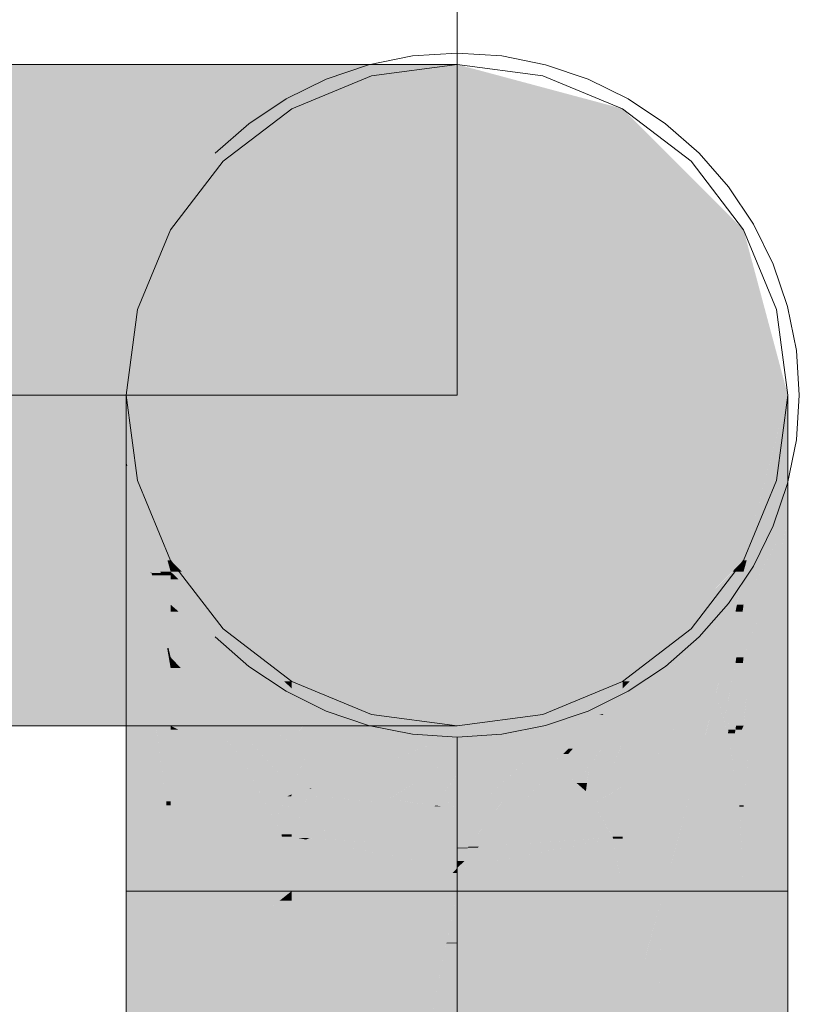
# Model space of a CAD drawing. Extents: x -223 to 557, y -138 to 606.
# Tile 142 of 142: x 35.57 to 36.94, y 136.3 to 138.03. Entities that reach past the tile are written whole.
import ezdxf

# ---------------------------------------------------------------- set-up
doc = ezdxf.new("R2010")
doc.units = 0
doc.layers.get('0').update_dxf_attribs({"lineweight": 35})
doc.layers.add('0-Shading', color=7, linetype='Continuous', lineweight=35)
doc.layers.add('H_Ruecklauf_Beschriftung_OG', color=5, linetype='Continuous', lineweight=18, true_color=0x0000ff)
doc.layers.add('H_Ruecklauf_OG', color=5, linetype='Continuous', lineweight=18, true_color=0x0000ff)

# ---------------------------------------------------------------- blocks, each defined once
blk = doc.blocks.new('Shading-A07ALDT51N', base_point=(35.8339, 66.5226))
at = {"layer": '0-Shading', "color": 174, "true_color": 0x0000a0}
for points in [[(35.4662, 137.8718), (35.7664, 137.8718), (35.4662, 137.9495)], [(35.7664, 137.8718), (35.4662, 137.9495), (35.6913, 137.9495)], [(35.4662, 136.7895), (35.6913, 136.7895), (35.4662, 136.8672)], [(35.6913, 136.7895), (35.4662, 136.8672), (35.7664, 136.8672)], [(35.7561, 136.6569), (35.8263, 136.6569), (35.7561, 136.7247)], [(36.8384, 136.6496), (36.9161, 136.6496), (36.9161, 136.7247)], [(35.7561, 136.4995), (35.8339, 136.4995), (35.7561, 136.6569)], [(35.8339, 136.4995), (35.7561, 136.6569), (35.8263, 136.6569)], [(35.8339, 136.6496), (35.8266, 136.6496), (35.8263, 136.6569)], [(35.8339, 136.4995), (35.8339, 136.6496), (35.8266, 136.6496)], [(36.8384, 136.4995), (36.9161, 136.4995), (36.8384, 136.6496)], [(36.9161, 136.4995), (36.8384, 136.6496), (36.9161, 136.6496)], [(35.7562, 136.3313), (35.8339, 136.4995), (35.7561, 136.4995)], [(35.7562, 136.2537), (35.7561, 136.2537), (35.7561, 136.4995)], [(35.8339, 136.3313), (35.7562, 136.3313), (35.8339, 136.4995)], [(36.9161, 134.8672), (36.8384, 134.8672), (36.9161, 136.4995)], [(36.8384, 134.8672), (36.9161, 136.4995), (36.8384, 136.4995)], [(35.7562, 136.2537), (35.8339, 136.3313), (35.7562, 136.3313)], [(35.8339, 136.2537), (35.7562, 136.2537), (35.8339, 136.3313)]]:
    blk.add_solid(points, dxfattribs=at)
at = {"layer": '0-Shading', "color": 174, "true_color": 0x00009e}
for points in [[(35.7664, 137.8718), (36.0462, 137.8718), (35.6913, 137.9495)], [(36.0462, 137.8718), (35.6913, 137.9495), (35.9011, 137.9495)], [(35.799, 136.8544), (35.7561, 136.8544), (35.7561, 136.9345)], [(36.9161, 136.8193), (36.8544, 136.8193), (36.9161, 136.9345)], [(35.6913, 136.7895), (35.9011, 136.7895), (35.7664, 136.8672)], [(35.8169, 136.7247), (35.7561, 136.7247), (35.799, 136.8544)], [(35.7561, 136.7247), (35.799, 136.8544), (35.7561, 136.8544)], [(35.9011, 136.7895), (35.7664, 136.8672), (36.0462, 136.8672)], [(35.8339, 136.7895), (35.808, 136.7895), (35.799, 136.8544)], [(36.8516, 136.7895), (36.8384, 136.7895), (36.8544, 136.8193)], [(36.9161, 136.7247), (36.8455, 136.7247), (36.9161, 136.8193)], [(36.8455, 136.7247), (36.9161, 136.8193), (36.8544, 136.8193)], [(35.8214, 136.6923), (35.8339, 136.7895), (35.808, 136.7895)], [(35.8339, 136.6923), (35.8214, 136.6923), (35.8339, 136.7895)], [(36.8384, 136.6496), (36.8516, 136.7895), (36.8384, 136.7895)], [(35.8263, 136.6569), (35.8169, 136.7247), (35.7561, 136.7247)], [(36.8384, 136.6496), (36.9161, 136.7247), (36.8455, 136.7247)], [(35.8263, 136.6569), (35.8339, 136.6923), (35.8214, 136.6923)], [(35.8339, 136.6569), (35.8263, 136.6569), (35.8339, 136.6923)], [(35.8339, 136.6496), (35.8339, 136.6569), (35.8263, 136.6569)]]:
    blk.add_solid(points, dxfattribs=at)
at = {"layer": '0-Shading', "color": 174, "true_color": 0x000099}
for points in [[(36.0462, 137.8718), (36.2864, 137.8718), (35.9011, 137.9495)], [(36.2864, 137.8718), (35.9011, 137.9495), (36.0813, 137.9495)], [(35.7754, 137.0592), (35.7561, 137.0592), (35.7561, 137.1147)], [(35.8278, 136.9257), (35.8217, 136.9257), (35.7561, 137.1147)], [(36.9161, 137.0636), (36.8968, 137.0636), (36.9161, 137.1147)], [(36.8774, 136.9517), (36.8544, 136.9517), (36.8968, 137.0636)], [(36.9161, 136.9345), (36.8744, 136.9345), (36.9161, 137.0636)], [(36.8744, 136.9345), (36.9161, 137.0636), (36.8968, 137.0636)], [(35.7823, 136.9345), (35.7561, 136.9345), (35.7561, 137.0592)], [(35.7914, 136.8908), (35.7754, 137.0592), (35.7561, 137.0592)], [(35.8339, 136.8908), (35.7914, 136.8908), (35.7754, 137.0592)], [(36.8503, 136.9096), (36.8384, 136.9096), (36.8544, 136.9517)], [(36.8544, 136.8193), (36.8414, 136.8193), (36.8774, 136.9517)], [(36.8414, 136.8193), (36.8774, 136.9517), (36.8544, 136.9517)], [(35.799, 136.8544), (35.7823, 136.9345), (35.7561, 136.9345)], [(35.8339, 136.8908), (35.8278, 136.9257), (35.8217, 136.9257)], [(35.8339, 136.9096), (35.8306, 136.9096), (35.8278, 136.9257)], [(36.8544, 136.8193), (36.9161, 136.9345), (36.8744, 136.9345)], [(35.8339, 136.8908), (35.8339, 136.9096), (35.8306, 136.9096)], [(36.8384, 136.7895), (36.8503, 136.9096), (36.8384, 136.9096)], [(35.799, 136.8544), (35.8339, 136.8908), (35.7914, 136.8908)], [(35.8339, 136.8544), (35.799, 136.8544), (35.8339, 136.8908)], [(35.8339, 136.7895), (35.8339, 136.8544), (35.799, 136.8544)], [(35.9011, 136.7895), (36.0813, 136.7895), (36.0462, 136.8672)], [(36.0813, 136.7895), (36.0462, 136.8672), (36.2864, 136.8672)], [(36.8384, 136.7895), (36.8544, 136.8193), (36.8414, 136.8193)]]:
    blk.add_solid(points, dxfattribs=at)
at = {"layer": '0-Shading', "color": 174, "true_color": 0x000093}
for points in [[(36.2864, 137.8718), (36.4707, 137.8718), (36.0813, 137.9495)], [(36.4707, 137.8718), (36.0813, 137.9495), (36.2196, 137.9495)], [(35.758, 137.2449), (35.7561, 137.2449), (35.7561, 137.2529)], [(35.8166, 137.0576), (35.8004, 137.0576), (35.7561, 137.2529)], [(36.9161, 137.1475), (36.8835, 137.1475), (36.9161, 137.2529)], [(35.7854, 137.1147), (35.7561, 137.1147), (35.7561, 137.2449)], [(35.7981, 137.0581), (35.758, 137.2449), (35.7561, 137.2449)], [(35.8002, 137.0581), (35.7981, 137.0581), (35.758, 137.2449)], [(36.8384, 137.0018), (36.9161, 137.1475), (36.8835, 137.1475)], [(36.8968, 137.0636), (36.8714, 137.0636), (36.9161, 137.1475)], [(36.9161, 137.1147), (36.9086, 137.1147), (36.9161, 137.1475)], [(35.8278, 136.9257), (35.7854, 137.1147), (35.7561, 137.1147)], [(36.8968, 137.0636), (36.9161, 137.1147), (36.9086, 137.1147)], [(36.8734, 137.0018), (36.8384, 137.0018), (36.8968, 137.0636)], [(36.8384, 137.0018), (36.8968, 137.0636), (36.8714, 137.0636)], [(35.8004, 137.0576), (35.8002, 137.0581), (35.7981, 137.0581)], [(35.8004, 137.0576), (35.7982, 137.0576), (35.7981, 137.0581)], [(35.8278, 136.9257), (35.8004, 137.0576), (35.7982, 137.0576)], [(35.8179, 137.0533), (35.8166, 137.0576), (35.8004, 137.0576)], [(35.8302, 136.9257), (35.8278, 136.9257), (35.8004, 137.0576)], [(35.8179, 137.0533), (35.8013, 137.0533), (35.8004, 137.0576)], [(35.813, 137.0018), (35.8179, 137.0533), (35.8013, 137.0533)], [(35.8339, 137.0018), (35.813, 137.0018), (35.8179, 137.0533)], [(35.8339, 136.9096), (35.8339, 137.0018), (35.813, 137.0018)], [(36.8384, 136.9096), (36.8734, 137.0018), (36.8384, 137.0018)], [(35.8339, 136.9096), (35.8302, 136.9257), (35.8278, 136.9257)], [(36.0813, 136.7895), (36.2196, 136.7895), (36.2864, 136.8672)], [(36.2196, 136.7895), (36.2864, 136.8672), (36.4707, 136.8672)]]:
    blk.add_solid(points, dxfattribs=at)
at = {"layer": '0-Shading', "color": 174, "true_color": 0x00008c}
for points in [[(36.4707, 137.8718), (36.5866, 137.8718), (36.2196, 137.9495)], [(36.5866, 137.8718), (36.2196, 137.9495), (36.3065, 137.9495)], [(35.7803, 137.2529), (35.7561, 137.2529), (35.7561, 137.3398)], [(36.9161, 137.2529), (36.892, 137.2529), (36.9161, 137.3398)], [(35.8159, 137.0597), (35.7803, 137.2529), (35.7561, 137.2529)], [(35.8339, 137.0597), (35.8159, 137.0597), (35.7803, 137.2529)], [(36.8564, 137.0597), (36.8384, 137.0597), (36.9161, 137.2529)], [(36.8384, 137.0597), (36.9161, 137.2529), (36.892, 137.2529)], [(35.8179, 137.0533), (35.8339, 137.0597), (35.8159, 137.0597)], [(35.8339, 137.0533), (35.8179, 137.0533), (35.8339, 137.0597)], [(35.8339, 137.0018), (35.8339, 137.0533), (35.8179, 137.0533)], [(36.8384, 137.0018), (36.8564, 137.0597), (36.8384, 137.0597)], [(36.2196, 136.7895), (36.3065, 136.7895), (36.4707, 136.8672)], [(36.3065, 136.7895), (36.4707, 136.8672), (36.5866, 136.8672)]]:
    blk.add_solid(points, dxfattribs=at)
at = {"layer": '0-Shading', "color": 176, "true_color": 0x000083}
for points in [[(36.5866, 137.8718), (36.6262, 137.8718), (36.3065, 137.9495)], [(36.6262, 137.8718), (36.3065, 137.9495), (36.3275, 137.9495)], [(36.5455, 137.8934), (36.3362, 137.9495), (36.3275, 137.9495)], [(36.5455, 137.8934), (36.5431, 137.8934), (36.3275, 137.9495)], [(36.6262, 137.8718), (36.5455, 137.8934), (36.5431, 137.8934)], [(35.7641, 137.3398), (35.7561, 137.3398), (35.7561, 137.3695)], [(36.9161, 137.3398), (36.9082, 137.3398), (36.9161, 137.3695)], [(35.8284, 137.0795), (35.7641, 137.3398), (35.7561, 137.3398)], [(35.8339, 137.0795), (35.8284, 137.0795), (35.7641, 137.3398)], [(36.8439, 137.0795), (36.8384, 137.0795), (36.9161, 137.3398)], [(36.8384, 137.0795), (36.9161, 137.3398), (36.9082, 137.3398)], [(35.8339, 137.0597), (35.8339, 137.0795), (35.8284, 137.0795)], [(36.8384, 137.0597), (36.8439, 137.0795), (36.8384, 137.0795)], [(36.3065, 136.7895), (36.3362, 136.7895), (36.5866, 136.8672)], [(36.3362, 136.7895), (36.5866, 136.8672), (36.6262, 136.8672)]]:
    blk.add_solid(points, dxfattribs=at)
at = {"layer": '0-Shading', "color": 172, "true_color": 0x0000d9}
for points in [[(35.4662, 137.6595), (35.8213, 137.6595), (35.4662, 137.8718)], [(35.8213, 137.6595), (35.4662, 137.8718), (35.7664, 137.8718)], [(35.4662, 136.8672), (35.7664, 136.8672), (35.4662, 137.0795)], [(35.7664, 136.8672), (35.4662, 137.0795), (35.8213, 137.0795)], [(35.8339, 136.5993), (36.0282, 136.5993), (35.8339, 136.6496)], [(36.732, 136.6221), (36.8325, 136.6221), (36.8313, 136.6478)], [(36.8384, 136.6478), (36.8313, 136.6478), (36.8384, 136.6496)], [(36.8384, 136.4995), (36.8384, 136.6478), (36.8313, 136.6478)], [(36.6262, 136.5947), (36.7245, 136.5947), (36.732, 136.6221)], [(36.6986, 136.4995), (36.8384, 136.4995), (36.732, 136.6221)], [(36.8384, 136.4995), (36.732, 136.6221), (36.8325, 136.6221)], [(35.8339, 136.4995), (36.0462, 136.4995), (35.8339, 136.5993)], [(36.0462, 136.4995), (35.8339, 136.5993), (36.0282, 136.5993)], [(36.0462, 136.5947), (36.029, 136.5947), (36.0282, 136.5993)], [(36.0462, 136.4995), (36.0462, 136.5947), (36.029, 136.5947)], [(36.6262, 136.4995), (36.6986, 136.4995), (36.6262, 136.5947)], [(36.6986, 136.4995), (36.6262, 136.5947), (36.7245, 136.5947)], [(35.8339, 136.3313), (36.0462, 136.4995), (35.8339, 136.4995)], [(36.0462, 136.4826), (36.0249, 136.4826), (36.0462, 136.4995)], [(36.6676, 136.3882), (36.6262, 136.3882), (36.6986, 136.4995)], [(36.6262, 136.3882), (36.6986, 136.4995), (36.6262, 136.4995)], [(36.6853, 136.2388), (36.6262, 136.2388), (36.6986, 136.4995)], [(36.8384, 135.0795), (36.6262, 135.0795), (36.8384, 136.4995)], [(36.6262, 135.0795), (36.8384, 136.4995), (36.6986, 136.4995)], [(35.9329, 136.3578), (35.8673, 136.3578), (36.0462, 136.4826)], [(35.8673, 136.3578), (36.0462, 136.4826), (36.0249, 136.4826)], [(36.0462, 136.3882), (35.9605, 136.3882), (36.0462, 136.4826)], [(36.0462, 136.3313), (35.8339, 136.3313), (36.0462, 136.3882)], [(35.9329, 136.3578), (36.0462, 136.3882), (35.9605, 136.3882)], [(36.6648, 136.3778), (36.6676, 136.3882), (36.6262, 136.3882)], [(36.6648, 136.3778), (36.6262, 136.3778), (36.6262, 136.3882)], [(36.6262, 136.2388), (36.6648, 136.3778), (36.6262, 136.3778)], [(35.8339, 136.3313), (35.9329, 136.3578), (35.8673, 136.3578)], [(36.0462, 135.0795), (35.8339, 135.0795), (36.0462, 136.3313)], [(35.8339, 135.0795), (36.0462, 136.3313), (35.8339, 136.3313)]]:
    blk.add_solid(points, dxfattribs=at)
at = {"layer": '0-Shading', "color": 172, "true_color": 0x0000d3}
for points in [[(35.8213, 137.6595), (36.1523, 137.6595), (35.7664, 137.8718)], [(36.1523, 137.6595), (35.7664, 137.8718), (36.0462, 137.8718)], [(35.7664, 136.8672), (36.0462, 136.8672), (35.8213, 137.0795)], [(36.0462, 136.8672), (35.8213, 137.0795), (36.1523, 137.0795)], [(35.848, 136.7824), (35.8339, 136.7824), (35.8339, 136.7895)], [(36.8384, 136.7404), (36.8169, 136.7404), (36.8384, 136.7895)], [(36.8353, 136.7824), (36.8243, 136.7824), (36.8384, 136.7895)], [(35.8339, 136.6496), (35.848, 136.7824), (35.8339, 136.7824)], [(35.9638, 136.7245), (35.8418, 136.7245), (35.848, 136.7824)], [(36.8148, 136.7536), (36.7666, 136.7536), (36.8113, 136.7759)], [(36.8232, 136.7759), (36.8113, 136.7759), (36.8243, 136.7824)], [(36.8169, 136.7404), (36.8232, 136.7759), (36.8113, 136.7759)], [(36.8169, 136.7404), (36.8353, 136.7824), (36.8243, 136.7824)], [(36.7531, 136.7022), (36.6639, 136.7022), (36.7666, 136.7536)], [(36.8313, 136.6478), (36.7388, 136.6478), (36.8148, 136.7536)], [(36.7388, 136.6478), (36.8148, 136.7536), (36.7666, 136.7536)], [(36.831, 136.6496), (36.8384, 136.7404), (36.8169, 136.7404)], [(36.8384, 136.6496), (36.831, 136.6496), (36.8384, 136.7404)], [(36.0023, 136.6496), (35.8339, 136.6496), (35.9638, 136.7245)], [(35.8339, 136.6496), (35.9638, 136.7245), (35.8418, 136.7245)], [(36.0462, 136.6833), (35.985, 136.6833), (35.9638, 136.7245)], [(36.6573, 136.6833), (36.6262, 136.6833), (36.6639, 136.7022)], [(36.732, 136.6221), (36.6358, 136.6221), (36.7531, 136.7022)], [(36.6358, 136.6221), (36.7531, 136.7022), (36.6639, 136.7022)], [(35.9923, 136.6691), (36.0462, 136.6833), (35.985, 136.6833)], [(36.0462, 136.6691), (35.9923, 136.6691), (36.0462, 136.6833)], [(36.6262, 136.5947), (36.6573, 136.6833), (36.6262, 136.6833)], [(36.0021, 136.65), (36.0462, 136.6691), (35.9923, 136.6691)], [(36.0302, 136.65), (36.0021, 136.65), (36.0376, 136.6654)], [(36.034, 136.6217), (36.0167, 136.6217), (36.0452, 136.6654)], [(36.0167, 136.6217), (36.0452, 136.6654), (36.0376, 136.6654)], [(36.0462, 136.5993), (36.0282, 136.5993), (36.0462, 136.6691)], [(36.0452, 136.6654), (36.0376, 136.6654), (36.0462, 136.6691)], [(36.0282, 136.5993), (36.0023, 136.6496), (35.8339, 136.6496)], [(36.0167, 136.6217), (36.0302, 136.65), (36.0021, 136.65)], [(36.732, 136.6221), (36.8313, 136.6478), (36.7388, 136.6478)], [(36.8313, 136.6478), (36.8384, 136.6496), (36.831, 136.6496)], [(36.0282, 136.5993), (36.034, 136.6217), (36.0167, 136.6217)], [(36.6262, 136.5947), (36.732, 136.6221), (36.6358, 136.6221)], [(36.0462, 136.5947), (36.0462, 136.5993), (36.0282, 136.5993)]]:
    blk.add_solid(points, dxfattribs=at)
at = {"layer": '0-Shading', "color": 172, "true_color": 0x0000c7}
for points in [[(36.1523, 137.6595), (36.4365, 137.6595), (36.0462, 137.8718)], [(36.4365, 137.6595), (36.0462, 137.8718), (36.2864, 137.8718)], [(36.0462, 136.8672), (36.2864, 136.8672), (36.1523, 137.0795)], [(36.2864, 136.8672), (36.1523, 137.0795), (36.4365, 137.0795)], [(35.8515, 136.8908), (35.8339, 136.8908), (35.8339, 136.9096)], [(35.9036, 136.8603), (35.8801, 136.8603), (35.8339, 136.9096)], [(36.8373, 136.8996), (36.8243, 136.8996), (36.8384, 136.9096)], [(36.8384, 136.8142), (36.8279, 136.8142), (36.8384, 136.9096)], [(35.913, 136.7895), (35.8339, 136.7895), (35.8339, 136.8908)], [(35.8554, 136.8632), (35.8515, 136.8908), (35.8339, 136.8908)], [(35.8774, 136.8632), (35.8554, 136.8632), (35.8515, 136.8908)], [(36.8208, 136.8817), (36.7989, 136.8817), (36.8243, 136.8996)], [(36.8315, 136.8466), (36.814, 136.8466), (36.8373, 136.8996)], [(36.814, 136.8466), (36.8373, 136.8996), (36.8243, 136.8996)], [(36.7927, 136.8571), (36.7642, 136.8571), (36.7989, 136.8817)], [(36.814, 136.8466), (36.7901, 136.8466), (36.7989, 136.8817)], [(36.814, 136.8466), (36.8208, 136.8817), (36.7989, 136.8817)], [(35.8801, 136.8603), (35.8774, 136.8632), (35.8554, 136.8632)], [(35.8801, 136.8603), (35.8576, 136.8603), (35.8554, 136.8632)], [(35.9274, 136.7711), (35.8801, 136.8603), (35.8576, 136.8603)], [(35.9081, 136.8571), (35.9036, 136.8603), (35.8801, 136.8603)], [(35.9638, 136.7711), (35.9274, 136.7711), (35.8801, 136.8603)], [(35.9081, 136.8571), (35.8831, 136.8571), (35.8801, 136.8603)], [(35.9496, 136.7862), (35.9081, 136.8571), (35.8831, 136.8571)], [(36.0084, 136.7862), (35.9496, 136.7862), (35.9081, 136.8571)], [(36.7183, 136.7862), (36.6639, 136.7862), (36.7642, 136.8571)], [(36.7666, 136.7536), (36.6972, 136.7536), (36.7927, 136.8571)], [(36.6972, 136.7536), (36.7927, 136.8571), (36.7642, 136.8571)], [(36.8113, 136.7759), (36.7723, 136.7759), (36.7898, 136.8455)], [(36.8137, 136.8455), (36.7898, 136.8455), (36.814, 136.8466)], [(36.7898, 136.8455), (36.814, 136.8466), (36.7901, 136.8466)], [(36.8045, 136.7981), (36.8137, 136.8455), (36.7898, 136.8455)], [(36.8122, 136.7981), (36.8045, 136.7981), (36.814, 136.8466)], [(36.8279, 136.8142), (36.8128, 136.8142), (36.814, 136.8466)], [(36.8279, 136.8142), (36.8315, 136.8466), (36.814, 136.8466)], [(36.8243, 136.7824), (36.8116, 136.7824), (36.8279, 136.8142)], [(36.8116, 136.7824), (36.8279, 136.8142), (36.8128, 136.8142)], [(36.8384, 136.7895), (36.8251, 136.7895), (36.8279, 136.8142)], [(36.8384, 136.7895), (36.8384, 136.8142), (36.8279, 136.8142)], [(35.9638, 136.7245), (35.913, 136.7895), (35.8339, 136.7895)], [(35.9638, 136.7711), (36.0084, 136.7862), (35.9496, 136.7862)], [(36.0297, 136.7711), (35.9638, 136.7711), (36.0084, 136.7862)], [(36.6541, 136.7595), (36.6262, 136.7595), (36.6639, 136.7862)], [(36.6639, 136.7022), (36.6331, 136.7022), (36.7183, 136.7862)], [(36.6331, 136.7022), (36.7183, 136.7862), (36.6639, 136.7862)], [(36.8113, 136.7759), (36.8122, 136.7981), (36.8045, 136.7981)], [(36.8243, 136.7824), (36.8384, 136.7895), (36.8251, 136.7895)], [(35.935, 136.7614), (35.9638, 136.7711), (35.9274, 136.7711)], [(35.9729, 136.7614), (35.935, 136.7614), (35.9638, 136.7711)], [(35.9747, 136.7595), (36.0297, 136.7711), (35.9638, 136.7711)], [(36.0462, 136.7595), (35.9747, 136.7595), (36.0297, 136.7711)], [(36.7666, 136.7536), (36.8113, 136.7759), (36.7723, 136.7759)], [(36.8113, 136.7759), (36.8243, 136.7824), (36.8116, 136.7824)], [(35.9638, 136.7245), (35.9729, 136.7614), (35.935, 136.7614)], [(36.0075, 136.7245), (35.9638, 136.7245), (35.9729, 136.7614)], [(36.0462, 136.6833), (36.0462, 136.7595), (35.9747, 136.7595)], [(36.6262, 136.6833), (36.6541, 136.7595), (36.6262, 136.7595)], [(36.6639, 136.7022), (36.7666, 136.7536), (36.6972, 136.7536)], [(36.0462, 136.6833), (36.0075, 136.7245), (35.9638, 136.7245)], [(36.6262, 136.6833), (36.6639, 136.7022), (36.6331, 136.7022)]]:
    blk.add_solid(points, dxfattribs=at)
at = {"layer": '0-Shading', "color": 172, "true_color": 0x0000b6}
for points in [[(36.4365, 137.6595), (36.6546, 137.6595), (36.2864, 137.8718)], [(36.6546, 137.6595), (36.2864, 137.8718), (36.4707, 137.8718)], [(36.2864, 136.8672), (36.4707, 136.8672), (36.4365, 137.0795)], [(36.4707, 136.8672), (36.4365, 137.0795), (36.6546, 137.0795)], [(35.848, 136.9896), (35.8339, 136.9896), (35.8339, 137.0018)], [(36.8368, 136.9896), (36.8243, 136.9896), (36.8384, 137.0018)], [(36.8384, 136.9096), (36.8257, 136.9096), (36.8384, 137.0018)], [(35.9403, 136.9096), (35.8339, 136.9096), (35.848, 136.9896)], [(35.8339, 136.9096), (35.848, 136.9896), (35.8339, 136.9896)], [(36.7642, 136.8571), (36.6714, 136.8571), (36.8243, 136.9896)], [(36.804, 136.9034), (36.7852, 136.9034), (36.8243, 136.9896)], [(36.8243, 136.8996), (36.8031, 136.8996), (36.8368, 136.9896)], [(36.8031, 136.8996), (36.8368, 136.9896), (36.8243, 136.9896)], [(35.9081, 136.8571), (35.9403, 136.9096), (35.8339, 136.9096)], [(36.0009, 136.8571), (35.9081, 136.8571), (35.9403, 136.9096)], [(36.8243, 136.8996), (36.8384, 136.9096), (36.8257, 136.9096)], [(36.7642, 136.8571), (36.804, 136.9034), (36.7852, 136.9034)], [(36.7989, 136.8817), (36.7853, 136.8817), (36.804, 136.9034)], [(36.7989, 136.8817), (36.8243, 136.8996), (36.8031, 136.8996)], [(36.7642, 136.8571), (36.7989, 136.8817), (36.7853, 136.8817)], [(36.0084, 136.8506), (36.0009, 136.8571), (35.9081, 136.8571)], [(36.0084, 136.8506), (35.9173, 136.8506), (35.9081, 136.8571)], [(36.7088, 136.8179), (36.6262, 136.8179), (36.7642, 136.8571)], [(36.6262, 136.8179), (36.7642, 136.8571), (36.6714, 136.8571)], [(35.9635, 136.8179), (36.0084, 136.8506), (35.9173, 136.8506)], [(36.0462, 136.8179), (35.9635, 136.8179), (36.0084, 136.8506)], [(36.0084, 136.7862), (36.0462, 136.8179), (35.9635, 136.8179)], [(36.0462, 136.7862), (36.0084, 136.7862), (36.0462, 136.8179)], [(36.6262, 136.7595), (36.7088, 136.8179), (36.6262, 136.8179)], [(36.0462, 136.7595), (36.0462, 136.7862), (36.0084, 136.7862)]]:
    blk.add_solid(points, dxfattribs=at)
at = {"layer": '0-Shading', "color": 174, "true_color": 0x0000a2}
for points in [[(36.6546, 137.6595), (36.7917, 137.6595), (36.4707, 137.8718)], [(36.7917, 137.6595), (36.4707, 137.8718), (36.5866, 137.8718)], [(36.4707, 136.8672), (36.5866, 136.8672), (36.6546, 137.0795)], [(36.5866, 136.8672), (36.6546, 137.0795), (36.7917, 137.0795)], [(35.848, 137.0461), (35.8339, 137.0461), (35.8339, 137.0597)], [(35.8339, 137.0018), (35.848, 137.0461), (35.8339, 137.0461)], [(35.8734, 137.0215), (35.8402, 137.0215), (35.848, 137.0461)], [(36.8243, 136.9896), (36.7658, 136.9896), (36.8384, 137.0597)], [(36.8384, 137.0018), (36.8268, 137.0018), (36.8384, 137.0597)], [(35.8577, 137.0018), (35.8339, 137.0018), (35.8734, 137.0215)], [(35.8339, 137.0018), (35.8734, 137.0215), (35.8402, 137.0215)], [(35.9065, 136.9896), (35.848, 136.9896), (35.8734, 137.0215)], [(35.848, 136.9896), (35.8577, 137.0018), (35.8339, 137.0018)], [(36.8243, 136.9896), (36.8384, 137.0018), (36.8268, 137.0018)], [(36.0037, 136.8547), (35.9065, 136.9896), (35.848, 136.9896)], [(36.0462, 136.8547), (36.0037, 136.8547), (35.9065, 136.9896)], [(36.6686, 136.8547), (36.6262, 136.8547), (36.8243, 136.9896)], [(36.6262, 136.8547), (36.8243, 136.9896), (36.7658, 136.9896)], [(36.0084, 136.8506), (36.0462, 136.8547), (36.0037, 136.8547)], [(36.0462, 136.8506), (36.0084, 136.8506), (36.0462, 136.8547)], [(36.6262, 136.8179), (36.6686, 136.8547), (36.6262, 136.8547)], [(36.0462, 136.8179), (36.0462, 136.8506), (36.0084, 136.8506)]]:
    blk.add_solid(points, dxfattribs=at)
at = {"layer": '0-Shading', "color": 176, "true_color": 0x00008b}
for points in [[(36.7917, 137.6595), (36.8384, 137.6595), (36.5866, 137.8718)], [(36.8384, 137.6595), (36.5866, 137.8718), (36.6262, 137.8718)], [(35.8536, 137.0597), (35.8339, 137.0597), (35.8339, 137.0795)], [(36.5866, 136.8672), (36.6262, 136.8672), (36.7917, 137.0795)], [(36.6262, 136.8672), (36.7917, 137.0795), (36.8384, 137.0795)], [(36.8384, 137.0597), (36.8187, 137.0597), (36.8384, 137.0795)], [(35.8734, 137.0215), (35.8536, 137.0597), (35.8339, 137.0597)], [(35.8918, 137.0215), (35.8734, 137.0215), (35.8536, 137.0597)], [(36.6391, 136.8672), (36.6262, 136.8672), (36.8384, 137.0597)], [(36.6262, 136.8672), (36.8384, 137.0597), (36.8187, 137.0597)], [(35.9057, 137.0077), (35.8877, 137.0077), (35.8734, 137.0215)], [(35.9057, 137.0077), (35.8918, 137.0215), (35.8734, 137.0215)], [(36.0332, 136.8672), (35.9057, 137.0077), (35.8877, 137.0077)], [(36.0462, 136.8672), (36.0332, 136.8672), (35.9057, 137.0077)], [(36.0462, 136.8547), (36.0462, 136.8672), (36.0332, 136.8672)], [(36.6262, 136.8547), (36.6391, 136.8672), (36.6262, 136.8672)]]:
    blk.add_solid(points, dxfattribs=at)
at = {"layer": '0-Shading', "color": 5, "true_color": 0x0000f9}
for points in [[(35.4662, 137.3695), (35.8414, 137.3695), (35.4662, 137.6595)], [(35.8414, 137.3695), (35.4662, 137.6595), (35.8213, 137.6595)], [(35.4662, 137.0795), (35.8213, 137.0795), (35.4662, 137.3695)], [(35.8213, 137.0795), (35.4662, 137.3695), (35.8414, 137.3695)], [(36.0773, 136.5925), (36.0576, 136.5925), (36.0462, 136.5947)], [(36.0712, 136.5899), (36.0462, 136.5899), (36.0462, 136.5947)], [(36.62, 136.5935), (36.6092, 136.5935), (36.6262, 136.5947)], [(36.6262, 136.5915), (36.6096, 136.5915), (36.6262, 136.5947)], [(36.0462, 136.5794), (36.0712, 136.5899), (36.0462, 136.5899)], [(36.1269, 136.5794), (36.0462, 136.5794), (36.0712, 136.5899)], [(36.3362, 136.5397), (36.0462, 136.5397), (36.1269, 136.5794)], [(36.0462, 136.5397), (36.1269, 136.5794), (36.0462, 136.5794)], [(36.0712, 136.5899), (36.0773, 136.5925), (36.0576, 136.5925)], [(36.1145, 136.5899), (36.0712, 136.5899), (36.0773, 136.5925)], [(36.1523, 136.5746), (36.1145, 136.5899), (36.0712, 136.5899)], [(36.3362, 136.5746), (36.1523, 136.5746), (36.1145, 136.5899)], [(36.3362, 136.5397), (36.6189, 136.5397), (36.6096, 136.5915)], [(36.3362, 136.5397), (36.534, 136.5772), (36.3743, 136.5772)], [(36.373, 136.5759), (36.3549, 136.5759), (36.3743, 136.5772)], [(36.534, 136.5772), (36.3743, 136.5772), (36.6096, 136.5915)], [(36.3743, 136.5772), (36.6096, 136.5915), (36.5809, 136.5915)], [(36.6096, 136.5915), (36.5809, 136.5915), (36.6092, 136.5935)], [(36.6096, 136.5915), (36.62, 136.5935), (36.6092, 136.5935)], [(36.6262, 136.4995), (36.6262, 136.5915), (36.6096, 136.5915)], [(36.3362, 136.5397), (36.3362, 136.5746), (36.1523, 136.5746)], [(36.3546, 136.5746), (36.3362, 136.5746), (36.3549, 136.5759)], [(36.3492, 136.5525), (36.3362, 136.5525), (36.3546, 136.5746)], [(36.3362, 136.5525), (36.3546, 136.5746), (36.3362, 136.5746)], [(36.3492, 136.5525), (36.373, 136.5759), (36.3549, 136.5759)], [(36.3362, 136.5397), (36.3492, 136.5525), (36.3362, 136.5525)], [(36.0462, 136.4995), (36.298, 136.4995), (36.3362, 136.5397)], [(36.0462, 136.4995), (36.3362, 136.5397), (36.0462, 136.5397)], [(36.298, 136.4995), (36.3362, 136.4995), (36.3283, 136.5314)], [(36.3362, 136.5314), (36.3283, 136.5314), (36.3362, 136.5397)], [(36.3362, 136.4995), (36.3362, 136.5314), (36.3283, 136.5314)], [(36.3362, 136.4995), (36.6262, 136.4995), (36.3362, 136.5397)], [(36.6262, 136.4995), (36.3362, 136.5397), (36.6189, 136.5397)]]:
    blk.add_solid(points, dxfattribs=at)
at = {"layer": '0-Shading', "color": 5, "true_color": 0x0000f1}
for points in [[(35.8414, 137.3695), (36.1912, 137.3695), (35.8213, 137.6595)], [(36.1912, 137.3695), (35.8213, 137.6595), (36.1523, 137.6595)], [(35.8213, 137.0795), (36.1523, 137.0795), (35.8414, 137.3695)], [(36.1523, 137.0795), (35.8414, 137.3695), (36.1912, 137.3695)], [(36.0773, 136.6792), (36.0462, 136.6792), (36.0462, 136.6833)], [(36.6262, 136.6522), (36.5751, 136.6522), (36.6262, 136.6833)], [(36.6188, 136.6789), (36.5928, 136.6789), (36.6262, 136.6833)], [(36.0462, 136.6691), (36.0773, 136.6792), (36.0462, 136.6792)], [(36.0757, 136.6691), (36.0462, 136.6691), (36.0795, 136.6789)], [(36.0462, 136.6691), (36.0795, 136.6789), (36.0764, 136.6789)], [(36.0747, 136.6667), (36.0462, 136.6667), (36.0462, 136.6691)], [(36.0747, 136.6667), (36.0757, 136.6691), (36.0462, 136.6691)], [(36.0462, 136.5947), (36.0747, 136.6667), (36.0462, 136.6667)], [(36.2058, 136.6555), (36.0703, 136.6555), (36.0747, 136.6667)], [(36.1707, 136.6667), (36.0747, 136.6667), (36.0795, 136.6789)], [(36.1464, 136.6606), (36.1707, 136.6667), (36.0747, 136.6667)], [(36.0795, 136.6789), (36.0764, 136.6789), (36.0773, 136.6792)], [(36.216, 136.6606), (36.1464, 136.6606), (36.1707, 136.6667)], [(36.5702, 136.6606), (36.4563, 136.6606), (36.562, 136.6747)], [(36.59, 136.6747), (36.562, 136.6747), (36.5928, 136.6789)], [(36.5751, 136.6522), (36.59, 136.6747), (36.562, 136.6747)], [(36.5751, 136.6522), (36.6188, 136.6789), (36.5928, 136.6789)], [(36.0817, 136.5947), (36.0462, 136.5947), (36.2058, 136.6555)], [(36.0462, 136.5947), (36.2058, 136.6555), (36.0703, 136.6555)], [(36.2278, 136.5925), (36.0773, 136.5925), (36.2959, 136.6479)], [(36.0773, 136.5925), (36.2959, 136.6479), (36.1902, 136.6479)], [(36.2058, 136.6555), (36.216, 136.6606), (36.1464, 136.6606)], [(36.2959, 136.6479), (36.1902, 136.6479), (36.2058, 136.6555)], [(36.2536, 136.6555), (36.2058, 136.6555), (36.216, 136.6606)], [(36.2757, 136.6496), (36.2536, 136.6555), (36.2058, 136.6555)], [(36.298, 136.6496), (36.2757, 136.6496), (36.2536, 136.6555)], [(36.2959, 136.6479), (36.298, 136.6496), (36.2757, 136.6496)], [(36.3362, 136.6445), (36.2917, 136.6445), (36.2959, 136.6479)], [(36.3107, 136.6479), (36.2959, 136.6479), (36.298, 136.6496)], [(36.3362, 136.6445), (36.3107, 136.6479), (36.2959, 136.6479)], [(36.3717, 136.6445), (36.3362, 136.6445), (36.3743, 136.6496)], [(36.3549, 136.5759), (36.3368, 136.5759), (36.4099, 136.6496)], [(36.3368, 136.5759), (36.4099, 136.6496), (36.3743, 136.6496)], [(36.3743, 136.5772), (36.3559, 136.5772), (36.4507, 136.6549)], [(36.3559, 136.5772), (36.4507, 136.6549), (36.4139, 136.6549)], [(36.4099, 136.6496), (36.3743, 136.6496), (36.4139, 136.6549)], [(36.6092, 136.5935), (36.3903, 136.5935), (36.5702, 136.6606)], [(36.3903, 136.5935), (36.5702, 136.6606), (36.4563, 136.6606)], [(36.4507, 136.6549), (36.4139, 136.6549), (36.4563, 136.6606)], [(36.6086, 136.5947), (36.6262, 136.6522), (36.5751, 136.6522)], [(36.6262, 136.5947), (36.6086, 136.5947), (36.6262, 136.6522)], [(36.3362, 136.5829), (36.216, 136.5829), (36.3362, 136.6445)], [(36.216, 136.5829), (36.3362, 136.6445), (36.2917, 136.6445)], [(36.3362, 136.5746), (36.3717, 136.6445), (36.3362, 136.6445)], [(36.0773, 136.5925), (36.0817, 136.5947), (36.0462, 136.5947)], [(36.6092, 136.5935), (36.6262, 136.5947), (36.6086, 136.5947)], [(36.216, 136.5829), (36.2278, 136.5925), (36.0773, 136.5925)], [(36.3362, 136.5746), (36.3362, 136.5829), (36.216, 136.5829)], [(36.3549, 136.5759), (36.3743, 136.5772), (36.3559, 136.5772)], [(36.3743, 136.5772), (36.6092, 136.5935), (36.3903, 136.5935)], [(36.3362, 136.5746), (36.3549, 136.5759), (36.3368, 136.5759)]]:
    blk.add_solid(points, dxfattribs=at)
at = {"layer": '0-Shading', "color": 172, "true_color": 0x0000e1}
for points in [[(36.1912, 137.3695), (36.4915, 137.3695), (36.1523, 137.6595)], [(36.4915, 137.3695), (36.1523, 137.6595), (36.4365, 137.6595)], [(36.1523, 137.0795), (36.4365, 137.0795), (36.1912, 137.3695)], [(36.4365, 137.0795), (36.1912, 137.3695), (36.4915, 137.3695)], [(36.0795, 136.7532), (36.0462, 136.7532), (36.0462, 136.7595)], [(36.0462, 136.6833), (36.0795, 136.7532), (36.0462, 136.7532)], [(36.216, 136.7273), (36.0672, 136.7273), (36.0795, 136.7532)], [(36.5844, 136.7418), (36.5326, 136.7418), (36.5928, 136.7532)], [(36.6096, 136.7195), (36.5682, 136.7195), (36.6235, 136.7532)], [(36.5682, 136.7195), (36.6235, 136.7532), (36.5928, 136.7532)], [(36.6235, 136.7532), (36.5928, 136.7532), (36.6262, 136.7595)], [(36.6262, 136.699), (36.6011, 136.699), (36.6262, 136.7595)], [(36.4563, 136.6606), (36.4211, 136.6606), (36.5307, 136.7397)], [(36.4211, 136.6606), (36.5307, 136.7397), (36.5218, 136.7397)], [(36.506, 136.7273), (36.4563, 136.7273), (36.5218, 136.7397)], [(36.5682, 136.7195), (36.5117, 136.7195), (36.5326, 136.7418)], [(36.5307, 136.7397), (36.5218, 136.7397), (36.5326, 136.7418)], [(36.5682, 136.7195), (36.5844, 136.7418), (36.5326, 136.7418)], [(36.0894, 136.6833), (36.0462, 136.6833), (36.216, 136.7273)], [(36.0462, 136.6833), (36.216, 136.7273), (36.0672, 136.7273)], [(36.2668, 136.6923), (36.1152, 136.6923), (36.216, 136.7273)], [(36.298, 136.7118), (36.2385, 136.7118), (36.216, 136.7273)], [(36.4399, 136.7118), (36.3743, 136.7118), (36.4563, 136.7273)], [(36.4139, 136.6549), (36.3799, 136.6549), (36.506, 136.7273)], [(36.3799, 136.6549), (36.506, 136.7273), (36.4563, 136.7273)], [(36.562, 136.6747), (36.4696, 136.6747), (36.5111, 136.7189)], [(36.5677, 136.7189), (36.5111, 136.7189), (36.5682, 136.7195)], [(36.5111, 136.7189), (36.5682, 136.7195), (36.5117, 136.7195)], [(36.5458, 136.6888), (36.5677, 136.7189), (36.5111, 136.7189)], [(36.5639, 136.6888), (36.5458, 136.6888), (36.5682, 136.7195)], [(36.6011, 136.699), (36.5654, 136.699), (36.5682, 136.7195)], [(36.6011, 136.699), (36.6096, 136.7195), (36.5682, 136.7195)], [(36.2668, 136.6923), (36.298, 136.7118), (36.2385, 136.7118)], [(36.3276, 136.6923), (36.2668, 136.6923), (36.3362, 136.7045)], [(36.2668, 136.6923), (36.3362, 136.7045), (36.2864, 136.7045)], [(36.3362, 136.7045), (36.2864, 136.7045), (36.298, 136.7118)], [(36.3362, 136.6639), (36.3079, 136.6639), (36.3362, 136.7045)], [(36.3702, 136.7045), (36.3362, 136.7045), (36.3743, 136.7118)], [(36.3362, 136.6445), (36.3702, 136.7045), (36.3362, 136.7045)], [(36.3743, 136.6496), (36.3391, 136.6496), (36.4399, 136.7118)], [(36.3391, 136.6496), (36.4399, 136.7118), (36.3743, 136.7118)], [(36.5928, 136.6789), (36.5626, 136.6789), (36.6011, 136.699)], [(36.5626, 136.6789), (36.6011, 136.699), (36.5654, 136.699)], [(36.6262, 136.6833), (36.5946, 136.6833), (36.6011, 136.699)], [(36.6262, 136.6833), (36.6262, 136.699), (36.6011, 136.699)], [(36.0773, 136.6792), (36.0894, 136.6833), (36.0462, 136.6833)], [(36.0798, 136.6792), (36.0773, 136.6792), (36.0811, 136.6805)], [(36.2453, 136.6789), (36.0795, 136.6789), (36.2668, 136.6923)], [(36.0795, 136.6789), (36.1019, 136.6805), (36.0811, 136.6805)], [(36.1019, 136.6805), (36.0811, 136.6805), (36.2668, 136.6923)], [(36.0811, 136.6805), (36.2668, 136.6923), (36.1152, 136.6923)], [(36.3079, 136.6639), (36.2214, 136.6639), (36.2668, 136.6923)], [(36.3079, 136.6639), (36.3276, 136.6923), (36.2668, 136.6923)], [(36.562, 136.6747), (36.5639, 136.6888), (36.5458, 136.6888)], [(36.5928, 136.6789), (36.6262, 136.6833), (36.5946, 136.6833)], [(36.0795, 136.6789), (36.0798, 136.6792), (36.0773, 136.6792)], [(36.216, 136.6606), (36.2453, 136.6789), (36.0795, 136.6789)], [(36.3056, 136.6606), (36.216, 136.6606), (36.3079, 136.6639)], [(36.216, 136.6606), (36.3079, 136.6639), (36.2214, 136.6639)], [(36.3287, 136.6496), (36.298, 136.6496), (36.3079, 136.6639)], [(36.3362, 136.6445), (36.3362, 136.6639), (36.3079, 136.6639)], [(36.4563, 136.6606), (36.562, 136.6747), (36.4696, 136.6747)], [(36.562, 136.6747), (36.5928, 136.6789), (36.5626, 136.6789)], [(36.298, 136.6496), (36.3056, 136.6606), (36.216, 136.6606)], [(36.3362, 136.6445), (36.3287, 136.6496), (36.298, 136.6496)], [(36.3362, 136.6445), (36.3743, 136.6496), (36.3391, 136.6496)], [(36.3743, 136.6496), (36.4139, 136.6549), (36.3799, 136.6549)], [(36.4139, 136.6549), (36.4563, 136.6606), (36.4211, 136.6606)]]:
    blk.add_solid(points, dxfattribs=at)
at = {"layer": '0-Shading', "color": 172, "true_color": 0x0000ca}
for points in [[(36.4915, 137.3695), (36.7219, 137.3695), (36.4365, 137.6595)], [(36.7219, 137.3695), (36.4365, 137.6595), (36.6546, 137.6595)], [(36.4365, 137.0795), (36.6546, 137.0795), (36.4915, 137.3695)], [(36.6546, 137.0795), (36.4915, 137.3695), (36.7219, 137.3695)], [(36.0795, 136.8102), (36.0462, 136.8102), (36.0462, 136.8179)], [(36.0462, 136.7595), (36.0795, 136.8102), (36.0462, 136.8102)], [(36.1397, 136.7962), (36.0704, 136.7962), (36.0795, 136.8102)], [(36.4494, 136.7506), (36.3362, 136.7506), (36.5907, 136.8081)], [(36.3362, 136.7506), (36.5907, 136.8081), (36.5838, 136.8081)], [(36.4563, 136.7273), (36.3921, 136.7273), (36.5907, 136.8081)], [(36.5218, 136.7397), (36.4769, 136.7397), (36.5907, 136.8081)], [(36.539, 136.749), (36.5312, 136.749), (36.5928, 136.8102)], [(36.5928, 136.7532), (36.5426, 136.7532), (36.6222, 136.8102)], [(36.5426, 136.7532), (36.6222, 136.8102), (36.5928, 136.8102)], [(36.5907, 136.8081), (36.5838, 136.8081), (36.5928, 136.8102)], [(36.6222, 136.8102), (36.5928, 136.8102), (36.6262, 136.8179)], [(36.6262, 136.7595), (36.596, 136.7595), (36.6262, 136.8179)], [(36.0884, 136.7595), (36.0462, 136.7595), (36.1397, 136.7962)], [(36.0462, 136.7595), (36.1397, 136.7962), (36.0704, 136.7962)], [(36.298, 136.7595), (36.0884, 136.7595), (36.1397, 136.7962)], [(36.0795, 136.7532), (36.0884, 136.7595), (36.0462, 136.7595)], [(36.2819, 136.7532), (36.0795, 136.7532), (36.298, 136.7595)], [(36.0795, 136.7532), (36.298, 136.7595), (36.0884, 136.7595)], [(36.216, 136.7273), (36.2819, 136.7532), (36.0795, 136.7532)], [(36.3132, 136.7273), (36.216, 136.7273), (36.3362, 136.7506)], [(36.216, 136.7273), (36.3362, 136.7506), (36.2754, 136.7506)], [(36.3362, 136.7506), (36.2754, 136.7506), (36.298, 136.7595)], [(36.3362, 136.7118), (36.298, 136.7118), (36.3362, 136.7506)], [(36.3362, 136.7045), (36.4494, 136.7506), (36.3362, 136.7506)], [(36.5326, 136.7418), (36.5928, 136.7532), (36.5426, 136.7532)], [(36.5928, 136.7532), (36.6262, 136.7595), (36.596, 136.7595)], [(36.4563, 136.7273), (36.5218, 136.7397), (36.4769, 136.7397)], [(36.5218, 136.7397), (36.539, 136.749), (36.5312, 136.749)], [(36.5218, 136.7397), (36.5326, 136.7418), (36.5256, 136.7418)], [(36.5326, 136.7418), (36.5256, 136.7418), (36.539, 136.749)], [(36.298, 136.7118), (36.3132, 136.7273), (36.216, 136.7273)], [(36.3362, 136.7045), (36.4563, 136.7273), (36.3921, 136.7273)], [(36.3362, 136.7045), (36.3362, 136.7118), (36.298, 136.7118)]]:
    blk.add_solid(points, dxfattribs=at)
at = {"layer": '0-Shading', "color": 174, "true_color": 0x0000ae}
for points in [[(36.7219, 137.3695), (36.8667, 137.3695), (36.6546, 137.6595)], [(36.8667, 137.3695), (36.6546, 137.6595), (36.7917, 137.6595)], [(36.6546, 137.0795), (36.7917, 137.0795), (36.7219, 137.3695)], [(36.7917, 137.0795), (36.7219, 137.3695), (36.8667, 137.3695)], [(36.1881, 136.8179), (36.0462, 136.8179), (36.0462, 136.8547)], [(36.5928, 136.8102), (36.4543, 136.8102), (36.6262, 136.8547)], [(36.6262, 136.8179), (36.5986, 136.8179), (36.6262, 136.8547)], [(36.0773, 136.8107), (36.1881, 136.8179), (36.0462, 136.8179)], [(36.216, 136.8107), (36.0773, 136.8107), (36.1881, 136.8179)], [(36.1397, 136.7962), (36.216, 136.8107), (36.0773, 136.8107)], [(36.2719, 136.7962), (36.1397, 136.7962), (36.216, 136.8107)], [(36.461, 136.7796), (36.3362, 136.7796), (36.5928, 136.8102)], [(36.3362, 136.7796), (36.5928, 136.8102), (36.4543, 136.8102)], [(36.5928, 136.8102), (36.6262, 136.8179), (36.5986, 136.8179)], [(36.2113, 136.7796), (36.2719, 136.7962), (36.1397, 136.7962)], [(36.3362, 136.7796), (36.2113, 136.7796), (36.2719, 136.7962)], [(36.298, 136.7595), (36.3362, 136.7796), (36.2113, 136.7796)], [(36.3362, 136.7595), (36.298, 136.7595), (36.3362, 136.7796)], [(36.3362, 136.7506), (36.461, 136.7796), (36.3362, 136.7796)], [(36.3362, 136.7506), (36.3362, 136.7595), (36.298, 136.7595)]]:
    blk.add_solid(points, dxfattribs=at)
at = {"layer": '0-Shading', "color": 174, "true_color": 0x00008f}
for points in [[(36.8667, 137.3695), (36.9161, 137.3695), (36.7917, 137.6595)], [(36.9161, 137.3695), (36.7917, 137.6595), (36.8384, 137.6595)], [(36.7917, 137.0795), (36.8384, 137.0795), (36.8667, 137.3695)], [(36.8384, 137.0795), (36.8667, 137.3695), (36.9161, 137.3695)], [(36.093, 136.8547), (36.0462, 136.8547), (36.0462, 136.8672)], [(36.2979, 136.7895), (36.093, 136.8547), (36.0462, 136.8547)], [(36.3362, 136.7895), (36.2979, 136.7895), (36.093, 136.8547)], [(36.3744, 136.7895), (36.3362, 136.7895), (36.6262, 136.8547)], [(36.3362, 136.7895), (36.6262, 136.8547), (36.5793, 136.8547)], [(36.6262, 136.8547), (36.5793, 136.8547), (36.6262, 136.8672)], [(36.3362, 136.7796), (36.3362, 136.7895), (36.2979, 136.7895)], [(36.3362, 136.7796), (36.3744, 136.7895), (36.3362, 136.7895)]]:
    blk.add_solid(points, dxfattribs=at)
at = {"layer": '0-Shading', "color": 5, "true_color": 0x0000fa}
for points in [[(36.2012, 136.3993), (36.0462, 136.3993), (36.298, 136.4995)], [(36.0462, 136.3993), (36.298, 136.4995), (36.0462, 136.4995)], [(36.3174, 136.4077), (36.2093, 136.4077), (36.3362, 136.4995)], [(36.2093, 136.4077), (36.3362, 136.4995), (36.298, 136.4995)], [(36.3362, 136.409), (36.3177, 136.409), (36.3362, 136.4995)], [(36.6262, 136.409), (36.3362, 136.409), (36.6262, 136.4995)], [(36.3362, 136.409), (36.6262, 136.4995), (36.3362, 136.4995)], [(36.3134, 136.3882), (36.0462, 136.3882), (36.3174, 136.4077)], [(36.3362, 135.1667), (36.064, 135.1667), (36.3174, 136.4077)], [(36.2012, 136.3993), (36.3174, 136.4077), (36.2093, 136.4077)], [(36.3174, 136.4077), (36.3362, 136.409), (36.3177, 136.409)], [(36.3362, 136.4077), (36.3174, 136.4077), (36.3362, 136.409)], [(36.3362, 135.1667), (36.3362, 136.4077), (36.3174, 136.4077)], [(36.6262, 136.3882), (36.6262, 136.409), (36.3362, 136.409)], [(36.6262, 136.3882), (36.3362, 136.3882), (36.3362, 136.409)], [(36.0462, 136.3882), (36.2012, 136.3993), (36.0462, 136.3993)], [(36.0462, 135.0795), (36.3134, 136.3882), (36.0462, 136.3882)], [(36.6262, 136.2388), (36.3362, 136.2388), (36.6262, 136.3882)], [(36.3362, 136.2388), (36.6262, 136.3882), (36.3362, 136.3882)]]:
    blk.add_solid(points, dxfattribs=at)
blk = doc.blocks.new('Rohr - 1703-A07ALE1C1N', base_point=(-36.69, 53.2901))
at = {"color": 0, "lineweight": -2}
for p, q in [((36.2578, 137.9644), (36.1809, 137.949)), ((36.3362, 137.9695), (36.2578, 137.9644)), ((36.4145, 137.9644), (36.3362, 137.9695)), ((36.4914, 137.949), (36.4145, 137.9644)), ((36.1809, 137.949), (36.1065, 137.9238)), ((36.5658, 137.9238), (36.4914, 137.949)), ((36.1065, 137.9238), (36.0362, 137.8891)), ((36.6362, 137.8891), (36.5658, 137.9238)), ((36.0362, 137.8891), (35.9709, 137.8455)), ((36.7014, 137.8455), (36.6362, 137.8891)), ((35.9709, 137.8455), (35.9119, 137.7938)), ((36.7604, 137.7938), (36.7014, 137.8455)), ((36.8122, 137.7347), (36.7604, 137.7938)), ((36.8558, 137.6695), (36.8122, 137.7347)), ((36.8905, 137.5991), (36.8558, 137.6695)), ((36.9157, 137.5248), (36.8905, 137.5991)), ((36.931, 137.4478), (36.9157, 137.5248)), ((36.9362, 137.3695), (36.931, 137.4478)), ((36.931, 137.2912), (36.9362, 137.3695)), ((36.9157, 137.2142), (36.931, 137.2912)), ((36.8905, 137.1399), (36.9157, 137.2142)), ((36.8558, 137.0695), (36.8905, 137.1399)), ((36.8122, 137.0042), (36.8558, 137.0695)), ((36.7604, 136.9452), (36.8122, 137.0042)), ((35.9119, 136.9452), (35.9709, 136.8935)), ((36.7014, 136.8935), (36.7604, 136.9452)), ((35.9709, 136.8935), (36.0362, 136.8499)), ((36.6362, 136.8499), (36.7014, 136.8935)), ((36.0362, 136.8499), (36.1065, 136.8152)), ((36.5658, 136.8152), (36.6362, 136.8499)), ((36.1065, 136.8152), (36.1809, 136.7899)), ((36.4914, 136.7899), (36.5658, 136.8152)), ((36.1809, 136.7899), (36.2578, 136.7746)), ((36.4145, 136.7746), (36.4914, 136.7899)), ((36.2578, 136.7746), (36.3362, 136.7695)), ((36.3362, 136.7695), (36.4145, 136.7746))]:
    blk.add_line(p, q, dxfattribs=at)
at = {"color": 0, "linetype": 'ByBlock', "lineweight": -2, "ltscale": 0.18}
for p, q in [((-36.69, 137.3695), (36.3362, 137.3695)), ((36.3362, 136.7695), (36.3362, 53.2901))]:
    blk.add_line(p, q, dxfattribs=at)
blk = doc.blocks.new('Bauteilbeschriftung-A07ALE1E1N', base_point=(16.235, 137.3695))
at = {"color": 0, "linetype": 'ByBlock', "lineweight": -2, "ltscale": 0.18}
blk.add_line((36.3362, 154.8366), (36.3362, 137.3695), dxfattribs=at)
blk = doc.blocks.new('Geometrie-A07ALE461N', base_point=(-37.27, 52.7101))
at = {"layer": 'H_Ruecklauf_OG'}
for p, q in [((35.4662, 137.9495), (35.6913, 137.9495)), ((35.6913, 137.9495), (35.9012, 137.9495)), ((35.9012, 137.9495), (36.0813, 137.9495)), ((36.0813, 137.9495), (36.2196, 137.9495)), ((36.186, 137.9297), (36.3362, 137.9495)), ((36.3362, 137.9495), (36.186, 137.9297)), ((36.186, 137.9297), (36.3362, 137.9495)), ((36.2196, 137.9495), (36.3065, 137.9495)), ((36.3065, 137.9495), (36.3362, 137.9495)), ((36.3362, 137.9495), (36.4863, 137.9297)), ((36.4863, 137.9297), (36.3362, 137.9495)), ((36.3362, 137.9495), (36.4863, 137.9297)), ((36.0462, 137.8718), (36.186, 137.9297)), ((36.186, 137.9297), (36.0462, 137.8718)), ((36.0462, 137.8718), (36.186, 137.9297)), ((36.4863, 137.9297), (36.6262, 137.8718)), ((36.6262, 137.8718), (36.4863, 137.9297)), ((36.4863, 137.9297), (36.6262, 137.8718)), ((35.926, 137.7796), (36.0462, 137.8718)), ((36.0462, 137.8718), (35.926, 137.7796)), ((35.926, 137.7796), (36.0462, 137.8718)), ((36.6262, 137.8718), (36.7463, 137.7796)), ((36.7463, 137.7796), (36.6262, 137.8718)), ((36.6262, 137.8718), (36.7463, 137.7796)), ((35.8339, 137.6595), (35.926, 137.7796)), ((35.926, 137.7796), (35.8339, 137.6595)), ((35.8339, 137.6595), (35.926, 137.7796)), ((36.7463, 137.7796), (36.8384, 137.6595)), ((36.8384, 137.6595), (36.7463, 137.7796)), ((36.7463, 137.7796), (36.8384, 137.6595)), ((35.7759, 137.5196), (35.8339, 137.6595)), ((35.8339, 137.6595), (35.7759, 137.5196)), ((35.7759, 137.5196), (35.8339, 137.6595)), ((36.8384, 137.6595), (36.8964, 137.5196)), ((36.8964, 137.5196), (36.8384, 137.6595)), ((36.8384, 137.6595), (36.8964, 137.5196)), ((35.7562, 137.3695), (35.7759, 137.5196)), ((35.7759, 137.5196), (35.7562, 137.3695)), ((35.7562, 137.3695), (35.7759, 137.5196)), ((36.8964, 137.5196), (36.9162, 137.3695)), ((36.9162, 137.3695), (36.8964, 137.5196)), ((36.8964, 137.5196), (36.9162, 137.3695)), ((35.7759, 137.2194), (35.7562, 137.3695)), ((35.7562, 137.3695), (35.7759, 137.2194)), ((35.7759, 137.2194), (35.7562, 137.3695)), ((35.7562, 137.3398), (35.7562, 137.3695)), ((36.9162, 137.3695), (36.8964, 137.2194)), ((36.8964, 137.2194), (36.9162, 137.3695)), ((36.9162, 137.3695), (36.8964, 137.2194)), ((36.9162, 137.3398), (36.9162, 137.3695)), ((35.7562, 137.2529), (35.7562, 137.3398)), ((36.9162, 137.2529), (36.9162, 137.3398)), ((35.7562, 137.1147), (35.7562, 137.2529)), ((36.9162, 137.1147), (36.9162, 137.2529)), ((35.8339, 137.0795), (35.7759, 137.2194)), ((35.7759, 137.2194), (35.8339, 137.0795)), ((35.8339, 137.0795), (35.7759, 137.2194)), ((36.8964, 137.2194), (36.8384, 137.0795)), ((36.8384, 137.0795), (36.8964, 137.2194)), ((36.8964, 137.2194), (36.8384, 137.0795)), ((35.7562, 136.9345), (35.7562, 137.1147)), ((36.9162, 136.9345), (36.9162, 137.1147)), ((35.926, 136.9594), (35.8339, 137.0795)), ((35.8339, 137.0795), (35.926, 136.9594)), ((35.926, 136.9594), (35.8339, 137.0795)), ((36.8384, 137.0795), (36.7463, 136.9594)), ((36.7463, 136.9594), (36.8384, 137.0795)), ((36.8384, 137.0795), (36.7463, 136.9594)), ((36.0462, 136.8672), (35.926, 136.9594)), ((35.926, 136.9594), (36.0462, 136.8672)), ((36.0462, 136.8672), (35.926, 136.9594)), ((36.7463, 136.9594), (36.6262, 136.8672)), ((36.6262, 136.8672), (36.7463, 136.9594)), ((36.7463, 136.9594), (36.6262, 136.8672)), ((35.7562, 136.7247), (35.7562, 136.9345)), ((36.9162, 136.7247), (36.9162, 136.9345)), ((36.186, 136.8093), (36.0462, 136.8672)), ((36.0462, 136.8672), (36.186, 136.8093)), ((36.186, 136.8093), (36.0462, 136.8672)), ((36.6262, 136.8672), (36.4863, 136.8093)), ((36.4863, 136.8093), (36.6262, 136.8672)), ((36.6262, 136.8672), (36.4863, 136.8093)), ((36.3362, 136.7895), (36.186, 136.8093)), ((36.186, 136.8093), (36.3362, 136.7895)), ((36.3362, 136.7895), (36.186, 136.8093)), ((36.4863, 136.8093), (36.3362, 136.7895)), ((36.3362, 136.7895), (36.4863, 136.8093)), ((36.4863, 136.8093), (36.3362, 136.7895)), ((35.4662, 136.7895), (35.6913, 136.7895)), ((35.6913, 136.7895), (35.9012, 136.7895)), ((35.9012, 136.7895), (36.0813, 136.7895)), ((36.0813, 136.7895), (36.2196, 136.7895)), ((36.2196, 136.7895), (36.3065, 136.7895)), ((36.3065, 136.7895), (36.3362, 136.7895)), ((35.7562, 136.4995), (35.7562, 136.7247)), ((36.9162, 136.4995), (36.9162, 136.7247)), ((35.7562, 136.4995), (35.7562, 54.1601)), ((36.0959, 136.4995), (35.7562, 136.4995)), ((35.7759, 136.4995), (35.7562, 136.4995)), ((35.7562, 136.4995), (35.7759, 136.4995)), ((35.8339, 136.4995), (35.7759, 136.4995)), ((35.7759, 136.4995), (35.8339, 136.4995)), ((35.926, 136.4995), (35.8339, 136.4995)), ((35.8339, 136.4995), (35.926, 136.4995)), ((36.0462, 136.4995), (35.926, 136.4995)), ((35.926, 136.4995), (36.0462, 136.4995)), ((36.186, 136.4995), (36.0462, 136.4995)), ((36.0462, 136.4995), (36.186, 136.4995)), ((36.5764, 136.4995), (36.0959, 136.4995)), ((36.3362, 136.4995), (36.186, 136.4995)), ((36.186, 136.4995), (36.3362, 136.4995)), ((36.3362, 136.4995), (36.4863, 136.4995)), ((36.4863, 136.4995), (36.3362, 136.4995)), ((36.4863, 136.4995), (36.6262, 136.4995)), ((36.6262, 136.4995), (36.4863, 136.4995)), ((36.9162, 136.4995), (36.5764, 136.4995)), ((36.6262, 136.4995), (36.7463, 136.4995)), ((36.7463, 136.4995), (36.6262, 136.4995)), ((36.7463, 136.4995), (36.8384, 136.4995)), ((36.8384, 136.4995), (36.7463, 136.4995)), ((36.8384, 136.4995), (36.8964, 136.4995)), ((36.8964, 136.4995), (36.8384, 136.4995)), ((36.8964, 136.4995), (36.9162, 136.4995)), ((36.9162, 136.4995), (36.8964, 136.4995)), ((36.9162, 54.1601), (36.9162, 136.4995))]:
    blk.add_line(p, q, dxfattribs=at)

msp = doc.modelspace()

# ---------------------------------------------------------------- block references
msp.add_blockref('Shading-A07ALDT51N', (35.8339, 66.5226))
at = {"linetype": 'Continuous', "ltscale": 0.35}
msp.add_blockref('Geometrie-A07ALE461N', (-37.27, 52.7101), dxfattribs=at)
at = {"layer": 'H_Ruecklauf_Beschriftung_OG', "ltscale": 0.18}
msp.add_blockref('Bauteilbeschriftung-A07ALE1E1N', (16.235, 137.3695), dxfattribs=at)
at = {"layer": 'H_Ruecklauf_OG', "ltscale": 0.18}
msp.add_blockref('Rohr - 1703-A07ALE1C1N', (-36.69, 53.2901), dxfattribs=at)

doc.saveas('drawing.dxf')
